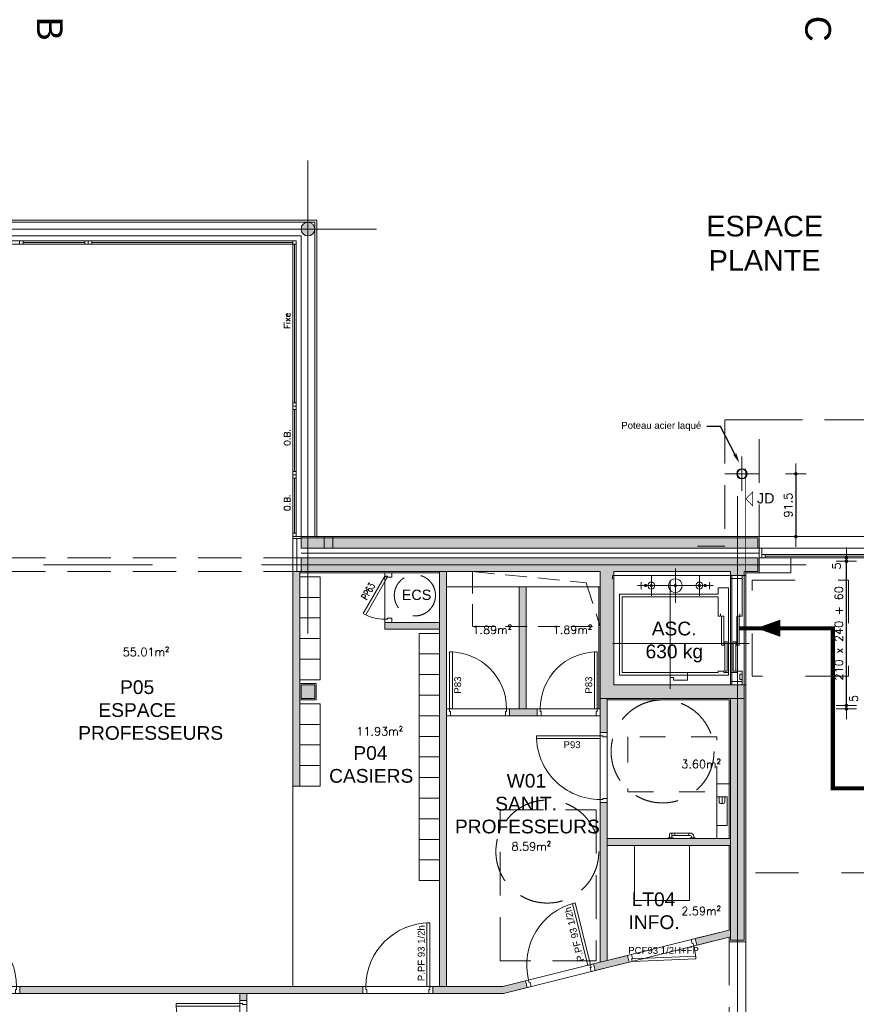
# Model space of a CAD drawing. Header units: metres. Extents: x 7788 to 81588, y -12566 to 39820.
# Tile 8 of 16: x 40259 to 52451, y 24190 to 38532. Entities that reach past the tile are written whole.
import ezdxf
from ezdxf import colors
from ezdxf.entities.mleader import LeaderData, LeaderLine
from ezdxf.enums import TextEntityAlignment as Align
from ezdxf.math import Vec2, Vec3

# ---------------------------------------------------------------- set-up
doc = ezdxf.new("R2010")
doc.units = ezdxf.units.M
doc.header["$LTSCALE"] = 50
for name, pattern in [('AXES', [50.8, 31.75, -6.35, 6.35, -6.35]), ('CACHE', [9.525, 6.35, -3.175]), ('DISCONTINU', [0.75, 0.5, -0.25]), ('DIVISE', [31.75, 12.7, -6.35, 0, -6.35, 0, -6.35]), ('INTERROMPU', [19.05, 12.7, -6.35]), ('PLURIELLE', [0.5, 0.25, -0.25]), ('POINTILLE', [6.35, 0, -6.35])]:
    doc.linetypes.add(name, pattern=pattern)
doc.layers.get('0').update_dxf_attribs({"lineweight": 0})
doc.layers.get('DefPoints').update_dxf_attribs({"lineweight": 0})
for name, color, linetype, lineweight in [('C-COUPES', 10, 'Continuous', 0), ('D-CLDIST', 3, 'Continuous', 0), ('D-CLDOUB', 2, 'Continuous', 0), ('D-ISOLAT', 104, 'Continuous', 0), ('E-ASCENC', 30, 'Continuous', 0), ('E-EQUIP', 30, 'Continuous', 0), ('E-MOBIL', 43, 'Continuous', 0), ('H-CLOISON', 20, 'Continuous', 0), ('H-PAROIS', 9, 'Continuous', 0), ('O-MENUISEXT', 1, 'Continuous', 0), ('O-MENUISINT', 6, 'Continuous', 0), ('P-PLAF. PLACO', 60, 'Continuous', 0), ('R-ACCESSIBILITE PMR', 202, 'Continuous', 0), ('R-COT50', 7, 'Continuous', 0), ('R-TEXTE1', 7, 'Continuous', 0), ('R-TEXTE2', 1, 'Continuous', 0), ('S-AXESTR', 1, 'AXES', 0), ('S-CHARPENTE', 8, 'Continuous', 0), ('S-ELTVUS', 195, 'Continuous', 0), ('S-ESCBETON', 1, 'Continuous', 0), ('S-MACON', 4, 'Continuous', 0), ('S-POUTRE', 8, 'INTERROMPU', 0), ('S-SANIT.', 143, 'Continuous', 0), ('T-DIVERS', 52, 'Continuous', 0), ('T-TEXTE SURFACE', 31, 'Continuous', 0), ('V-ENDUIT', 3, 'Continuous', 0), ('V-ZINGUE', 15, 'Continuous', 0)]:
    doc.layers.add(name, color=color, linetype=linetype, lineweight=lineweight)
doc.layers.add('SU-SURHAB', color=21, linetype='Continuous', lineweight=0, plot=False)
doc.layers.add('SU-SURHOB', color=225, linetype='Continuous', lineweight=0, plot=False)
doc.styles.add('AAP Fort', font='swiss.ttf')
doc.styles.add('AAP Light', font='simplex.shx', dxfattribs={"width": 0.67})
doc.styles.add('Cotation', font='Romans.shx')
doc.linetypes.add('ISOLATION', pattern='A,0.00254,-2.54,[134,ltypeshp.shx,S=2.54,R=0,X=-2.54,Y=0],-5.08,[134,ltypeshp.shx,S=2.54,R=180,X=2.54,Y=0],-2.54', length=10.16254)
doc.dimstyles.new('COT50', dxfattribs={"dimscale": 0, "dimtxt": 120, "dimasz": 10, "dimexe": 1.25, "dimexo": 0.625, "dimgap": 50, "dimtad": 1, "dimdec": 1, "dimlfac": 0.1, "dimrnd": 0.5, "dimdsep": 46, "dimtxsty": 'Cotation', "dimblk1": 'POINTCOT', "dimblk2": 'POINTCOT', "dimsah": 1, "dimcen": 150, "dimse1": 1, "dimse2": 1, "dimadec": 0, "dimazin": 0, "dimtfac": 1, "dimtdec": 1, "dimtix": 1, "dimtmove": 2, "dimatfit": 3, "dimldrblk": 'POINTCOT', "dimfxl": 1, "dimtolj": 1, "dimarcsym": 0})

# ---------------------------------------------------------------- blocks, each defined once
blk = doc.blocks.new('Pint_Cloison10_93')
for points in [[(-8.5, 0), (-4.5, 0), (-4.5, 93), (-8.5, 93)], [(-96, -10), (-102, -10), (-102, 0), (-97.5, 0), (-97.5, -4), (-96, -4)]]:
    blk.add_lwpolyline(points, close=True)
blk.add_lwpolyline([(0, -10), (-6, -10), (-6, -4), (-4.5, -4), (-4.5, 0), (0, 0), (0, -10)])
at = {"ltscale": 25}
blk.add_arc((-4.5, 0), 93, 90, 180, dxfattribs=at)
blk = doc.blocks.new('Pint_Cloison10_83')
for points in [[(-8.5, 0), (-4.5, 0), (-4.5, 83), (-8.5, 83)], [(-86, -10), (-92, -10), (-92, 0), (-87.5, 0), (-87.5, -4), (-86, -4)]]:
    blk.add_lwpolyline(points, close=True)
blk.add_lwpolyline([(0, -10), (-6, -10), (-6, -4), (-4.5, -4), (-4.5, 0), (0, 0), (0, -10)])
blk.add_arc((-4.5, 0), 83, 90, 180)
blk = doc.blocks.new('PORTE 90 CLOIS 12 SEMI FERMEE')
blk.add_lwpolyline([(-2, 0), (-2, -6), (-8, -6), (-8, -4.5), (-12, -4.5), (-12, 0), (-2, 0)])
for points in [[(-8.1, -5.3), (-12, -4.5), (-30.7, -95.6), (-26.8, -96.4)], [(-2, -96), (-2, -102), (-12, -102), (-12, -97.5), (-8, -97.5), (-8, -96)]]:
    blk.add_lwpolyline(points, close=True)
at = {"ltscale": 25}
blk.add_arc((-12, -4.5), 93, 258.4134, 270, dxfattribs=at)
blk = doc.blocks.new('Pint_Cloison10_63')
for points in [[(-6.5, -3.5), (-4.5, 0), (-59.1, 31.5), (-61.1, 28)], [(-66, -10), (-72, -10), (-72, 0), (-67.5, 0), (-67.5, -4), (-66, -4)]]:
    blk.add_lwpolyline(points, close=True)
blk.add_lwpolyline([(0, -10), (-6, -10), (-6, -4), (-4.5, -4), (-4.5, 0), (0, 0), (0, -10)])
blk.add_arc((-4.5, 0), 63, 150, 180)
blk = doc.blocks.new('POINTCOT')
for p, q in [((0, 15), (0, -15)), ((-15, 0), (15, 0))]:
    blk.add_line(p, q)
at = {"const_width": 2.5}
blk.add_lwpolyline([(-1.3, 0, 1), (1.3, 0, 1)], format="xyb", close=True, dxfattribs=at)
blk = doc.blocks.new('*D373')
at = {"layer": 'DefPoints', "color": 0}
for p in [(52306, 28543), (52619, 28543), (52619, 28493)]:
    blk.add_point(p, dxfattribs=at)
at = {"layer": 'R-COT50', "color": 0, "lineweight": -2}
for p, q in [((52306, 28553), (52306, 28563)), ((52306, 28493), (52306, 28543)), ((52306, 28483), (52306, 28473))]:
    blk.add_line(p, q, dxfattribs=at)
at = {"layer": 'R-COT50', "color": 0, "lineweight": -2, "xscale": 10, "yscale": 10, "zscale": 10}
for p, rotation in [((52306, 28543), 270), ((52306, 28493), 90)]:
    blk.add_blockref('POINTCOT', p, dxfattribs=dict(at, rotation=rotation))
at = {"layer": 'R-COT50', "color": 0, "insert": (52413, 28644), "char_height": 120, "attachment_point": 5, "rotation": 90, "style": 'Cotation'}
blk.add_mtext('\\A1;5', dxfattribs=at)
blk = doc.blocks.new('*D374')
at = {"layer": 'DefPoints', "color": 0}
for p in [(52306, 30643), (52619, 30643), (52619, 28543)]:
    blk.add_point(p, dxfattribs=at)
at = {"layer": 'R-COT50', "color": 0, "lineweight": -2}
blk.add_line((52306, 28553), (52306, 30633), dxfattribs=at)
at = {"layer": 'R-COT50', "color": 0, "lineweight": -2, "xscale": 10, "yscale": 10, "zscale": 10}
for p, rotation in [((52306, 30643), 90), ((52306, 28543), 270)]:
    blk.add_blockref('POINTCOT', p, dxfattribs=dict(at, rotation=rotation))
at = {"layer": 'R-COT50', "color": 0, "insert": (52196, 29593), "char_height": 120, "attachment_point": 5, "rotation": 90, "style": 'Cotation'}
blk.add_mtext('\\A1;210 x 240 + 60', dxfattribs=at)
blk = doc.blocks.new('*D375')
at = {"layer": 'DefPoints', "color": 0}
for p in [(52306, 30693), (52619, 30693), (52619, 30643)]:
    blk.add_point(p, dxfattribs=at)
at = {"layer": 'R-COT50', "color": 0, "lineweight": -2}
for p, q in [((52306, 30703), (52306, 30713)), ((52306, 30643), (52306, 30693)), ((52306, 30633), (52306, 30623))]:
    blk.add_line(p, q, dxfattribs=at)
at = {"layer": 'R-COT50', "color": 0, "lineweight": -2, "xscale": 10, "yscale": 10, "zscale": 10}
for p, rotation in [((52306, 30693), 270), ((52306, 30643), 90)]:
    blk.add_blockref('POINTCOT', p, dxfattribs=dict(at, rotation=rotation))
at = {"layer": 'R-COT50', "color": 0, "insert": (52163, 30574), "char_height": 120, "attachment_point": 5, "rotation": 90, "style": 'Cotation'}
blk.add_mtext('\\A1;5', dxfattribs=at)
blk = doc.blocks.new('*D377')
at = {"layer": 'DefPoints', "color": 0}
for p in [(50606, 31917), (50606, 31003), (51569, 31003)]:
    blk.add_point(p, dxfattribs=at)
at = {"layer": 'R-COT50', "color": 0, "lineweight": -2}
blk.add_line((51569, 31907), (51569, 31013), dxfattribs=at)
at = {"layer": 'R-COT50', "color": 0, "lineweight": -2, "xscale": 10, "yscale": 10, "zscale": 10}
for p, rotation in [((51569, 31917), 90), ((51569, 31003), 270)]:
    blk.add_blockref('POINTCOT', p, dxfattribs=dict(at, rotation=rotation))
at = {"layer": 'R-COT50', "color": 0, "insert": (51459, 31460), "char_height": 120, "attachment_point": 5, "rotation": 90, "style": 'Cotation'}
blk.add_mtext('\\A1;91.5', dxfattribs=at)

msp = doc.modelspace()

# ---------------------------------------------------------------- hatches: boundary and pattern name
at = {"layer": 'H-CLOISON'}
for points in [[(44339.13, 30492.84), (44239.13, 30492.84), (44239.13, 27367.84), (44339.13, 27367.84)], [(46479.13, 30492.84), (46379.13, 30492.84), (46379.13, 24447.1), (46479.13, 24447.1)], [(47310.25, 24347.1), (47656.59, 24433.46), (47632.4, 24530.49), (47297.97, 24447.1), (46279.13, 24447.1), (46279.13, 24347.1)]]:
    msp.add_hatch(color=256, dxfattribs=at).paths.add_polyline_path(points)
h = msp.add_hatch(color=256, dxfattribs=at)
h.paths.add_polyline_path([(48819.13, 28642.84), (48719.13, 28642.84), (48719.13, 28147.84), (48819.13, 28147.84)])
h.paths.add_polyline_path([(47799.13, 28492.84), (47399.13, 28492.84), (47399.13, 28392.84), (47799.13, 28392.84)])
h.paths.add_polyline_path([(47639.13, 30272.84), (47539.13, 30272.84), (47539.13, 28492.84), (47639.13, 28492.84)])
h = msp.add_hatch(color=256, dxfattribs=at)
h.dxf.hatch_style = 1
h.paths.add_polyline_path([(46379.13, 29652.84), (46379.13, 29752.84), (45579.13, 29752.84), (45579.13, 29652.84)])
h = msp.add_hatch(color=256, dxfattribs=at)
h.paths.add_polyline_path([(48819.13, 27127.84), (48719.13, 27127.84), (48719.13, 24801.44), (48819.13, 24826.37)])
h.paths.add_polyline_path([(50619.13, 26502.84), (50619.13, 26602.84), (48819.13, 26602.84), (48819.13, 26502.84)])
h = msp.add_hatch(color=256, dxfattribs=at)
h.paths.add_polyline_path([(48622.1, 24777.25), (48646.29, 24680.22), (49138.8, 24803.01), (49114.6, 24900.04)])
h.paths.add_polyline_path([(50104.31, 25146.81), (50128.5, 25049.78), (50619.13, 25172.1), (50619.13, 25275.17)])
h = msp.add_hatch(color=256, dxfattribs=at)
h.paths.add_polyline_path([(40955.97, 24347.1), (40955.97, 24447.1), (40259.13, 24447.1), (40259.13, 24347.1)])
h.paths.add_polyline_path([(40955.97, 24447.1), (40955.97, 24347.1), (45259.13, 24347.1), (45259.13, 24447.1)])
h.paths.add_polyline_path([(43568.21, 24347.1), (43468.21, 24347.1), (43468.21, 24247.1), (43568.21, 24247.1)], flags=17)
at = {"layer": 'H-PAROIS'}
msp.add_hatch(color=158, dxfattribs=at).paths.add_polyline_path([(44558.58, 35472.38, -1), (44359.68, 35493.29, -1)])
h = msp.add_hatch(color=158, dxfattribs=at)
h.dxf.hatch_style = 1
h.paths.add_polyline_path([(51014.13, 30832.84), (51014.13, 30982.84), (44359.13, 30982.84), (44359.13, 30832.84)])
h = msp.add_hatch(color=158, dxfattribs=at)
h.dxf.hatch_style = 1
h.paths.add_polyline_path([(44359.13, 30692.84), (44359.13, 30492.84), (48719.13, 30492.84), (48719.13, 30692.84)])
h = msp.add_hatch(color=158, dxfattribs=at)
edge = h.paths.add_edge_path()
edge.add_line((50819.13, 28642.84), (50819.13, 28842.84))
edge.add_line((50819.13, 28842.84), (48919.13, 28842.84))
edge.add_line((48919.13, 28842.84), (48919.13, 30492.84))
edge.add_line((48919.13, 30492.84), (50619.13, 30492.84))
edge.add_line((50619.13, 30492.84), (50619.13, 30434.85))
edge.add_line((50619.13, 30434.85), (50819.13, 30434.85))
edge.add_line((50819.13, 30434.85), (50819.13, 30492.84))
edge.add_line((50819.13, 30492.84), (50839.13, 30492.84))
edge.add_line((50839.13, 30492.84), (50839.13, 30692.84))
edge.add_line((50839.13, 30692.84), (48969.13, 30692.84))
edge.add_arc((48719.13, 30692.84), 250, -6.001522, 0, ccw=False)
edge.add_arc((48719.13, 30692.84), 250, -90, -6.001522, ccw=False)
edge.add_line((48719.13, 30442.84), (48719.13, 28642.84))
edge.add_line((48719.13, 28642.84), (50819.13, 28642.84))
h.paths.add_polyline_path([(51014.13, 30692.84), (50839.13, 30692.84), (50839.13, 30492.84), (51014.13, 30492.84)])
edge = h.paths.add_edge_path()
edge.add_arc((48719.13, 30692.84), 250, 353.998478, 360)
edge.add_line((48969.13, 30692.84), (48719.13, 30692.84))
edge.add_line((48719.13, 30692.84), (48719.13, 30442.84))
edge.add_arc((48719.13, 30692.84), 250, 270, 353.998478)
h = msp.add_hatch(color=158, dxfattribs=at)
h.dxf.hatch_style = 1
h.paths.add_polyline_path([(44359.13, 28642.84), (44559.13, 28642.84), (44559.13, 28842.84), (44359.13, 28842.84)])
h = msp.add_hatch(color=158, dxfattribs=at)
h.dxf.hatch_style = 1
h.paths.add_polyline_path([(50619.13, 25122.1), (50819.13, 25122.1), (50819.13, 28642.84), (50619.13, 28642.84)])

# ---------------------------------------------------------------- linework, layer by layer
at = {"layer": 'D-CLDIST'}
for p, q in [((44239.13, 30492.84), (44239.13, 27367.84)), ((44359.13, 30492.84), (44239.13, 30492.84)), ((44339.13, 30492.84), (44339.13, 27367.84)), ((46379.13, 30492.84), (46379.13, 24447.1)), ((46479.13, 30492.84), (46479.13, 24447.1)), ((47539.13, 28492.84), (47539.13, 30272.84)), ((47639.13, 28492.84), (47639.13, 30272.84)), ((45579.13, 29652.84), (45579.13, 29752.84)), ((46379.13, 29752.84), (45580.95, 29752.84)), ((46379.13, 29652.84), (45579.13, 29652.84)), ((44579.13, 28862.84), (44339.13, 28862.84)), ((44579.13, 28862.84), (44579.13, 28622.84)), ((44579.13, 28622.84), (44339.13, 28622.84)), ((48719.13, 28642.84), (48719.13, 28147.84)), ((48819.13, 28642.84), (48819.13, 28147.84)), ((47399.13, 28492.84), (47799.13, 28492.84)), ((47399.13, 28392.84), (47799.13, 28392.84)), ((44339.13, 27367.84), (44239.13, 27367.84)), ((48719.13, 27127.84), (48719.13, 24801.44)), ((48819.13, 27127.84), (48819.13, 24826.37)), ((50619.13, 26602.84), (48819.13, 26602.84)), ((50619.13, 26502.84), (48819.13, 26502.84)), ((50104.31, 25146.81), (50599.13, 25270.18)), ((50128.5, 25049.78), (50619.13, 25172.1)), ((48622.1, 24777.25), (49114.6, 24900.04)), ((48646.29, 24680.22), (49138.8, 24803.01)), ((47297.97, 24447.1), (47632.4, 24530.49)), ((45259.13, 24447.1), (40259.13, 24447.1)), ((47297.97, 24447.1), (46279.13, 24447.1)), ((47310.25, 24347.1), (47656.59, 24433.46)), ((45259.13, 24347.1), (40259.13, 24347.1)), ((43468.21, 24347.1), (43468.21, 24247.1)), ((43568.21, 24347.1), (43568.21, 24247.1)), ((47310.25, 24347.1), (46279.13, 24347.1))]:
    msp.add_line(p, q, dxfattribs=at)
at = {"layer": 'D-CLDOUB'}
for p, q in [((44239.13, 30952.84), (44239.13, 30492.84)), ((51034.13, 30692.84), (51034.13, 30472.84)), ((45579.13, 30472.84), (44339.13, 30472.84)), ((46379.13, 30472.84), (45679.13, 30472.84)), ((50819.13, 30434.85), (50839.13, 30434.85)), ((50839.13, 30434.85), (50839.13, 30472.84)), ((50839.13, 30472.84), (50839.13, 30472.84)), ((50839.13, 30472.84), (51034.13, 30472.84)), ((46479.13, 30272.84), (46479.13, 30272.84)), ((46479.13, 30272.84), (48719.13, 30272.84)), ((48699.13, 30272.84), (48699.13, 28492.84)), ((50819.13, 28842.84), (50839.13, 28842.84)), ((50839.13, 28842.84), (50839.13, 25102.1)), ((48819.13, 28622.84), (50599.13, 28622.84)), ((50599.13, 28622.84), (50599.13, 27402.84)), ((50419.13, 27402.84), (50419.13, 26602.84)), ((50419.13, 27402.84), (50619.13, 27402.84)), ((50599.13, 26502.84), (50599.13, 25271.2)), ((50599.13, 25167.12), (50599.13, 25102.1)), ((50839.13, 25102.1), (50599.13, 25102.1))]:
    msp.add_line(p, q, dxfattribs=at)
at = {"layer": 'D-ISOLAT', "color": 32, "linetype": 'ISOLATION'}
for p, q in [((44299.13, 30972.84), (44299.13, 30492.84)), ((51034.13, 30762.84), (44359.13, 30762.84))]:
    msp.add_line(p, q, dxfattribs=at)
at = {"layer": 'E-ASCENC'}
for p, q in [((50639.08, 30434.85), (48898.83, 30434.85)), ((48898.83, 30434.85), (48898.83, 30384.85)), ((49463.88, 30438.95), (49463.88, 30138.9)), ((49813.93, 30538.95), (49813.93, 30038.9)), ((50163.98, 30438.95), (50163.98, 30138.9)), ((50639.08, 30434.85), (50639.08, 28842.84)), ((50789.13, 30434.85), (50789.13, 29843.75)), ((50363.9, 30288.93), (49263.8, 30288.93)), ((49363.85, 30288.98), (49313.8, 30288.98)), ((49313.83, 30339), (49313.83, 30238.9)), ((49363.85, 30288.9), (49364.59, 30293.54)), ((49364.59, 30284.27), (49363.85, 30288.9)), ((49364.59, 30293.54), (49366.72, 30297.72)), ((49366.72, 30280.09), (49364.59, 30284.27)), ((49366.72, 30297.72), (49370.04, 30301.04)), ((49370.04, 30276.77), (49366.72, 30280.09)), ((49370.04, 30301.04), (49374.22, 30303.17)), ((49374.22, 30274.64), (49370.04, 30276.77)), ((49374.22, 30303.17), (49378.85, 30303.9)), ((49378.85, 30273.9), (49374.22, 30274.64)), ((49378.85, 30303.9), (49383.49, 30303.17)), ((49383.49, 30274.64), (49378.85, 30273.9)), ((49383.49, 30303.17), (49387.67, 30301.04)), ((49387.67, 30276.77), (49383.49, 30274.64)), ((49387.67, 30301.04), (49390.99, 30297.72)), ((49390.99, 30280.09), (49387.67, 30276.77)), ((49390.99, 30297.72), (49393.12, 30293.54)), ((49393.12, 30284.27), (49390.99, 30280.09)), ((49393.12, 30293.54), (49393.85, 30288.9)), ((49393.85, 30288.9), (49393.12, 30284.27)), ((49413.85, 30288.9), (49416.3, 30304.35)), ((49416.3, 30273.45), (49413.85, 30288.9)), ((49416.3, 30304.35), (49423.4, 30318.29)), ((49423.4, 30259.51), (49416.3, 30273.45)), ((49423.4, 30318.29), (49434.46, 30329.35)), ((49434.46, 30329.35), (49448.4, 30336.46)), ((49448.4, 30336.46), (49463.85, 30338.9)), ((49448.85, 30288.9), (49449.59, 30293.54)), ((49449.59, 30284.27), (49448.85, 30288.9)), ((49449.59, 30293.54), (49451.72, 30297.72)), ((49451.72, 30280.09), (49449.59, 30284.27)), ((49451.72, 30297.72), (49455.04, 30301.04)), ((49455.04, 30276.77), (49451.72, 30280.09)), ((49455.04, 30301.04), (49459.22, 30303.17)), ((49459.22, 30274.64), (49455.04, 30276.77)), ((49459.22, 30303.17), (49463.85, 30303.9)), ((49463.85, 30273.9), (49459.22, 30274.64)), ((49463.85, 30338.9), (49479.3, 30336.46)), ((49463.85, 30303.9), (49468.49, 30303.17)), ((49468.49, 30274.64), (49463.85, 30273.9)), ((49468.49, 30303.17), (49472.67, 30301.04)), ((49472.67, 30276.77), (49468.49, 30274.64)), ((49472.67, 30301.04), (49475.99, 30297.72)), ((49475.99, 30280.09), (49472.67, 30276.77)), ((49475.99, 30297.72), (49478.12, 30293.54)), ((49478.12, 30284.27), (49475.99, 30280.09)), ((49478.12, 30293.54), (49478.85, 30288.9)), ((49478.85, 30288.9), (49478.12, 30284.27)), ((49479.3, 30336.46), (49493.24, 30329.35)), ((49493.24, 30329.35), (49504.3, 30318.29)), ((49504.3, 30318.29), (49511.41, 30304.35)), ((49511.41, 30273.45), (49504.3, 30259.51)), ((49511.41, 30304.35), (49513.85, 30288.9)), ((49513.85, 30288.9), (49511.41, 30273.45)), ((49713.9, 30288.9), (49718.8, 30319.8)), ((49718.8, 30258), (49713.9, 30288.9)), ((49718.8, 30319.8), (49733, 30347.68)), ((49733, 30347.68), (49755.12, 30369.8)), ((49738.88, 30363.85), (49738.88, 28783.65)), ((49755.12, 30369.8), (49783, 30384.01)), ((49783, 30384.01), (49813.9, 30388.9)), ((49798.9, 30288.9), (49799.64, 30293.54)), ((49799.64, 30284.27), (49798.9, 30288.9)), ((49799.64, 30293.54), (49801.77, 30297.72)), ((49801.77, 30280.09), (49799.64, 30284.27)), ((49801.77, 30297.72), (49805.09, 30301.04)), ((49805.09, 30276.77), (49801.77, 30280.09)), ((49805.09, 30301.04), (49809.27, 30303.17)), ((49809.27, 30274.64), (49805.09, 30276.77)), ((49809.27, 30303.17), (49813.9, 30303.9)), ((49813.9, 30273.9), (49809.27, 30274.64)), ((49813.9, 30388.9), (49844.8, 30384.01)), ((49813.9, 30303.9), (49818.54, 30303.17)), ((49818.54, 30274.64), (49813.9, 30273.9)), ((49818.54, 30303.17), (49822.72, 30301.04)), ((49822.72, 30276.77), (49818.54, 30274.64)), ((49822.72, 30301.04), (49826.04, 30297.72)), ((49826.04, 30280.09), (49822.72, 30276.77)), ((49826.04, 30297.72), (49828.17, 30293.54)), ((49828.17, 30284.27), (49826.04, 30280.09)), ((49828.17, 30293.54), (49828.9, 30288.9)), ((49828.9, 30288.9), (49828.17, 30284.27)), ((49844.8, 30384.01), (49872.68, 30369.8)), ((49872.68, 30369.8), (49894.8, 30347.68)), ((49894.8, 30347.68), (49909.01, 30319.8)), ((49909.01, 30319.8), (49913.9, 30288.9)), ((49913.9, 30288.9), (49909.01, 30258)), ((50113.95, 30288.9), (50116.4, 30304.35)), ((50116.4, 30273.45), (50113.95, 30288.9)), ((50116.4, 30304.35), (50123.5, 30318.29)), ((50123.5, 30259.51), (50116.4, 30273.45)), ((50123.5, 30318.29), (50134.56, 30329.35)), ((50134.56, 30329.35), (50148.5, 30336.46)), ((50148.5, 30336.46), (50163.95, 30338.9)), ((50148.95, 30288.9), (50149.69, 30293.54)), ((50149.69, 30284.27), (50148.95, 30288.9)), ((50149.69, 30293.54), (50151.82, 30297.72)), ((50151.82, 30280.09), (50149.69, 30284.27)), ((50151.82, 30297.72), (50155.14, 30301.04)), ((50155.14, 30276.77), (50151.82, 30280.09)), ((50155.14, 30301.04), (50159.32, 30303.17)), ((50159.32, 30274.64), (50155.14, 30276.77)), ((50159.32, 30303.17), (50163.95, 30303.9)), ((50163.95, 30273.9), (50159.32, 30274.64)), ((50163.95, 30338.9), (50179.4, 30336.46)), ((50163.95, 30303.9), (50168.59, 30303.17)), ((50168.59, 30274.64), (50163.95, 30273.9)), ((50168.59, 30303.17), (50172.77, 30301.04)), ((50172.77, 30276.77), (50168.59, 30274.64)), ((50172.77, 30301.04), (50176.09, 30297.72)), ((50176.09, 30280.09), (50172.77, 30276.77)), ((50176.09, 30297.72), (50178.22, 30293.54)), ((50178.22, 30284.27), (50176.09, 30280.09)), ((50178.22, 30293.54), (50178.95, 30288.9)), ((50178.95, 30288.9), (50178.22, 30284.27)), ((50179.4, 30336.46), (50193.34, 30329.35)), ((50193.34, 30329.35), (50204.4, 30318.29)), ((50204.4, 30318.29), (50211.51, 30304.35)), ((50211.51, 30273.45), (50204.4, 30259.51)), ((50211.51, 30304.35), (50213.95, 30288.9)), ((50213.95, 30288.9), (50211.51, 30273.45)), ((50233.85, 30288.9), (50234.59, 30293.54)), ((50234.59, 30284.27), (50233.85, 30288.9)), ((50234.59, 30293.54), (50236.72, 30297.72)), ((50236.72, 30280.09), (50234.59, 30284.27)), ((50236.72, 30297.72), (50240.04, 30301.04)), ((50240.04, 30276.77), (50236.72, 30280.09)), ((50240.04, 30301.04), (50244.22, 30303.17)), ((50244.22, 30274.64), (50240.04, 30276.77)), ((50244.22, 30303.17), (50248.85, 30303.9)), ((50248.85, 30273.9), (50244.22, 30274.64)), ((50248.85, 30303.9), (50253.49, 30303.17)), ((50253.49, 30274.64), (50248.85, 30273.9)), ((50253.49, 30303.17), (50257.67, 30301.04)), ((50257.67, 30276.77), (50253.49, 30274.64)), ((50257.67, 30301.04), (50260.99, 30297.72)), ((50260.99, 30280.09), (50257.67, 30276.77)), ((50260.99, 30297.72), (50263.12, 30293.54)), ((50263.12, 30284.27), (50260.99, 30280.09)), ((50263.12, 30293.54), (50263.85, 30288.9)), ((50263.85, 30288.9), (50263.12, 30284.27)), ((50313.9, 30288.88), (50263.85, 30288.88)), ((50313.88, 30338.95), (50313.88, 30238.85)), ((50789.16, 30393.62), (50619, 30393.62)), ((50619.03, 30393.65), (50619.03, 28893.65)), ((50438.95, 30163.83), (48998.8, 30163.83)), ((48998.83, 30163.85), (48998.83, 28983.65)), ((49038.88, 30123.75), (49038.88, 29023.75)), ((50438.95, 30123.78), (49038.9, 30123.78)), ((49434.46, 30248.45), (49423.4, 30259.51)), ((49448.4, 30241.35), (49434.46, 30248.45)), ((49463.85, 30238.9), (49448.4, 30241.35)), ((49479.3, 30241.35), (49463.85, 30238.9)), ((49493.24, 30248.45), (49479.3, 30241.35)), ((49504.3, 30259.51), (49493.24, 30248.45)), ((49733, 30230.12), (49718.8, 30258)), ((49755.12, 30208), (49733, 30230.12)), ((49783, 30193.8), (49755.12, 30208)), ((49813.9, 30188.9), (49783, 30193.8)), ((49844.8, 30193.8), (49813.9, 30188.9)), ((49872.68, 30208), (49844.8, 30193.8)), ((49894.8, 30230.12), (49872.68, 30208)), ((49909.01, 30258), (49894.8, 30230.12)), ((50134.56, 30248.45), (50123.5, 30259.51)), ((50148.5, 30241.35), (50134.56, 30248.45)), ((50163.95, 30238.9), (50148.5, 30241.35)), ((50179.4, 30241.35), (50163.95, 30238.9)), ((50193.34, 30248.45), (50179.4, 30241.35)), ((50204.4, 30259.51), (50193.34, 30248.45)), ((50589, 30253.88), (50438.9, 30253.88)), ((50438.93, 30253.9), (50438.93, 30163.85)), ((50438.93, 30123.75), (50438.93, 29843.75)), ((50588.98, 30253.9), (50588.98, 28983.65)), ((50474, 29843.78), (50438.9, 29843.78)), ((50473.98, 29878.8), (50473.98, 29843.75)), ((50519.11, 29843.78), (50484, 29843.78)), ((50484.03, 29843.8), (50484.03, 29418.75)), ((50519.08, 29843.8), (50519.08, 29418.75)), ((50708.9, 29843.78), (50744, 29843.78)), ((50708.93, 29843.8), (50708.93, 29418.75)), ((50743.98, 29843.8), (50743.98, 29418.75)), ((50754, 29843.78), (50789.16, 29843.78)), ((50754.03, 29878.8), (50754.03, 29843.75)), ((50889.16, 29443.78), (48898.8, 29443.78)), ((50519.11, 29418.78), (50484, 29418.78)), ((50569.21, 29468.72), (50534.11, 29468.72)), ((50534.13, 29468.75), (50534.13, 29043.75)), ((50569.18, 29468.75), (50569.18, 29043.75)), ((50658.8, 29468.72), (50693.9, 29468.72)), ((50658.83, 29468.75), (50658.83, 29043.7)), ((50693.88, 29468.75), (50693.88, 29043.7)), ((50708.9, 29418.78), (50744, 29418.78)), ((50589, 28983.67), (48998.8, 28983.67)), ((50438.9, 29023.72), (49038.9, 29023.72)), ((49738.83, 29023.75), (49738.83, 28948.6)), ((49988.88, 29023.75), (49988.88, 28913.6)), ((50519, 29043.72), (50438.9, 29043.72)), ((50438.93, 29043.75), (50438.93, 29023.75)), ((50589, 29023.67), (50518.95, 29023.67)), ((50518.98, 29043.75), (50518.98, 29023.65)), ((50569.21, 29043.72), (50534.11, 29043.72)), ((50619, 29023.67), (50709.06, 29023.67)), ((50658.8, 29043.72), (50693.9, 29043.72)), ((50709, 29043.72), (50789.16, 29043.72)), ((50709.03, 29043.75), (50709.03, 29023.65)), ((50789.16, 28998.78), (50754.06, 28998.78)), ((50754.08, 28998.8), (50754.08, 28918.7)), ((50789.13, 29043.75), (50789.13, 28842.84)), ((49788.95, 28948.62), (49738.8, 28948.62)), ((49988.9, 28913.62), (49788.9, 28913.62)), ((49788.93, 28948.65), (49788.93, 28913.6)), ((50789.16, 28893.67), (50619, 28893.67)), ((50789.16, 28918.72), (50754.06, 28918.72))]:
    msp.add_line(p, q, dxfattribs=at)
at = {"layer": 'E-EQUIP', "linetype": 'PLURIELLE', "ltscale": 50}
msp.add_lwpolyline([(50935.01, 30367.84), (52335.01, 30367.84), (52335.01, 28967.84), (50935.01, 28967.84), (50935.01, 30367.84)], dxfattribs=at)
at = {"layer": 'E-MOBIL'}
for p, q in [((44339.13, 30417.84), (44639.13, 30417.84)), ((44639.13, 30417.84), (44639.13, 28917.84)), ((44339.13, 30117.84), (44639.13, 30117.84)), ((44339.13, 29817.84), (44639.13, 29817.84)), ((46079.13, 25992.84), (46079.13, 29592.84)), ((46379.13, 29592.84), (46079.13, 29592.84)), ((44339.13, 29517.84), (44639.13, 29517.84)), ((46379.13, 29292.84), (46079.13, 29292.84)), ((44339.13, 29217.84), (44639.13, 29217.84)), ((46379.13, 28992.84), (46079.13, 28992.84)), ((44339.13, 28917.84), (44639.13, 28917.84)), ((46379.13, 28692.84), (46079.13, 28692.84)), ((44339.13, 28567.84), (44639.13, 28567.84)), ((44639.13, 28567.84), (44639.13, 27367.84)), ((44339.13, 28267.84), (44639.13, 28267.84)), ((46379.13, 28392.84), (46079.13, 28392.84)), ((44339.13, 27967.84), (44639.13, 27967.84)), ((46379.13, 28092.84), (46079.13, 28092.84)), ((46379.13, 27792.84), (46079.13, 27792.84)), ((44339.13, 27667.84), (44639.13, 27667.84)), ((46379.13, 27492.84), (46079.13, 27492.84)), ((44339.13, 27367.84), (44639.13, 27367.84)), ((46379.13, 27192.84), (46079.13, 27192.84)), ((46379.13, 26892.84), (46079.13, 26892.84)), ((46379.13, 26592.84), (46079.13, 26592.84)), ((46379.13, 26292.84), (46079.13, 26292.84)), ((46379.13, 25992.84), (46079.13, 25992.84))]:
    msp.add_line(p, q, dxfattribs=at)
msp.add_lwpolyline([(49219.13, 26502.84), (50019.13, 26502.84), (50019.13, 25702.84), (49219.13, 25702.84)], close=True, dxfattribs=at)
at = {"layer": 'O-MENUISEXT', "ltscale": 250}
for p, q in [((39258.21, 35382.84), (44359.13, 35382.84)), ((39258.21, 35312.84), (44289.13, 35312.84)), ((40308.21, 35287.84), (41208.21, 35287.84)), ((41308.21, 35287.84), (44239.13, 35287.84)), ((44289.13, 31002.84), (44289.13, 35312.84)), ((44359.13, 31002.84), (44359.13, 35382.84)), ((39258.21, 35262.84), (44239.13, 35262.84)), ((44239.13, 31002.84), (44239.13, 35262.84)), ((44264.13, 32952.84), (44264.13, 35262.84)), ((44264.13, 31952.84, 100), (44264.13, 32852.84)), ((44264.13, 31052.84), (44264.13, 31852.84, 100)), ((52619.13, 30742.84), (51074.13, 30742.84)), ((52619.13, 30692.84), (51074.13, 30692.84)), ((52569.13, 30717.84), (51124.13, 30717.84))]:
    msp.add_line(p, q, dxfattribs=at)
for points in [[(40258.21, 35262.84), (40308.21, 35262.84), (40308.21, 35312.84), (40258.21, 35312.84)], [(41258.21, 35262.84), (41208.21, 35262.84), (41208.21, 35312.84), (41258.21, 35312.84)], [(41258.21, 35262.84), (41308.21, 35262.84), (41308.21, 35312.84), (41258.21, 35312.84)], [(44289.13, 35262.84), (44239.13, 35262.84), (44239.13, 35312.84), (44289.13, 35312.84)], [(44289.13, 32902.84), (44289.13, 32952.84), (44239.13, 32952.84), (44239.13, 32902.84)], [(44289.13, 32902.84), (44289.13, 32852.84), (44239.13, 32852.84), (44239.13, 32902.84)], [(44289.13, 31902.84), (44289.13, 31952.84), (44239.13, 31952.84), (44239.13, 31902.84)], [(44289.13, 31902.84), (44289.13, 31852.84), (44239.13, 31852.84), (44239.13, 31902.84)], [(44289.13, 31002.84), (44239.13, 31002.84), (44239.13, 31052.84), (44289.13, 31052.84)], [(44359.13, 30972.84), (44239.13, 30972.84), (44239.13, 31002.84), (44359.13, 31002.84)], [(51124.13, 30692.84), (51074.13, 30692.84), (51074.13, 30742.84), (51124.13, 30742.84)]]:
    msp.add_lwpolyline(points, close=True, dxfattribs=at)
at = {"layer": 'O-MENUISEXT'}
msp.add_lwpolyline([(51074.13, 30692.84), (51034.13, 30692.84), (51034.13, 30832.84), (51074.13, 30832.84)], close=True, dxfattribs=at)
at = {"layer": 'P-PLAF. PLACO', "color": 253}
msp.add_lwpolyline([(48819.13, 26502.84), (48819.13, 24826.37), (50599.13, 25270.18), (50599.13, 26502.84)], close=True, dxfattribs=at)
at = {"layer": 'R-ACCESSIBILITE PMR', "linetype": 'POINTILLE', "ltscale": 0.5, "const_width": 60}
msp.add_lwpolyline([(54949.13, 32382.84), (54949.13, 30742.84), (53916.38, 27334.76), (52109.36, 27334.76), (52109.36, 29667.84), (50743.98, 29667.84)], dxfattribs=at)
at = {"layer": 'R-ACCESSIBILITE PMR', "linetype": 'INTERROMPU'}
msp.add_lwpolyline([(47259.02, 27022.19), (48659.02, 27022.19), (48659.02, 24822.19), (47259.02, 24822.19), (47259.02, 27022.19)], dxfattribs=at)
for centre in [(49627.64, 27873.18), (47948.48, 26414.69)]:
    msp.add_circle(centre, 750, dxfattribs=at)
at = {"layer": 'R-TEXTE2'}
msp.add_lwpolyline([(50993.65, 29667.84, 0, 250, 0), (51343.65, 29667.84, 0, 0, 0)], format="xyseb", dxfattribs=at)
at = {"layer": 'S-AXESTR', "ltscale": 5}
for p, q in [((44459.13, 36482.84), (44459.13, 29592.84)), ((45459.13, 35482.84), (34728.82, 35482.84)), ((50719.13, 31592.84), (50719.13, -7805.73)), ((51719.13, 30592.84), (20136.23, 30592.84))]:
    msp.add_line(p, q, dxfattribs=at)
at = {"layer": 'S-CHARPENTE', "linetype": 'AXES', "ltscale": 0.5}
for p, q in [((50784.13, 31667.02), (50784.13, 32167.02)), ((50534.13, 31917.02), (51034.13, 31917.02))]:
    msp.add_line(p, q, dxfattribs=at)
at = {"layer": 'S-CHARPENTE'}
for radius in [75, 67]:
    msp.add_circle((50784.13, 31917.02), radius, dxfattribs=at)
at = {"layer": 'S-ELTVUS'}
for p, q in [((39258.21, 35612.84), (44589.13, 35612.84)), ((44589.13, 35612.84), (44589.13, 30982.84)), ((51074.13, 30832.84), (55969.13, 30832.84)), ((50819.13, 30434.85), (50819.13, 28842.84))]:
    msp.add_line(p, q, dxfattribs=at)
at = {"layer": 'S-ELTVUS', "linetype": 'PLURIELLE', "ltscale": 100}
msp.add_line((44239.13, 24447.1), (44239.13, 27367.84), dxfattribs=at)
at = {"layer": 'S-ESCBETON', "linetype": 'PLURIELLE', "ltscale": 50}
msp.add_line((54109.13, 26102.84), (50819.13, 26102.84), dxfattribs=at)
at = {"layer": 'S-MACON'}
for p, q in [((51014.13, 30982.84), (44359.13, 30982.84)), ((44359.13, 30982.84), (44359.13, 30832.84)), ((51014.13, 30832.84), (51014.13, 30982.84)), ((51014.13, 30832.84), (44359.13, 30832.84)), ((44359.13, 30692.84), (44359.13, 30492.84)), ((48719.13, 30692.84), (44359.13, 30692.84)), ((48719.13, 30692.84), (51014.13, 30692.84)), ((48719.13, 30492.84), (44359.13, 30492.84)), ((48719.13, 28642.84), (48719.13, 30492.84)), ((48919.13, 28842.84), (48919.13, 30492.84)), ((48919.13, 30492.84), (50619.13, 30492.84)), ((50619.13, 30434.85), (50619.13, 30492.84)), ((50619.13, 30434.85), (50819.13, 30434.85)), ((50819.13, 30434.85), (50819.13, 30492.84)), ((50819.13, 30492.84), (51014.13, 30492.84)), ((50819.13, 28842.84), (48919.13, 28842.84)), ((50819.13, 28642.84), (50819.13, 28842.84)), ((48719.13, 28642.84), (50819.13, 28642.84)), ((50619.13, 28642.84), (50619.13, 25122.1)), ((50619.13, 28642.84), (50819.13, 28642.84)), ((50819.13, 28642.84), (50819.13, 25122.1)), ((50819.13, 25122.1), (50619.13, 25122.1))]:
    msp.add_line(p, q, dxfattribs=at)
at = {"layer": 'S-MACON', "linetype": 'Continuous'}
msp.add_line((51014.13, 30492.84), (51014.13, 30692.84), dxfattribs=at)
at = {"layer": 'S-MACON'}
msp.add_lwpolyline([(44559.13, 28642.84), (44359.13, 28642.84), (44359.13, 28842.84), (44559.13, 28842.84)], close=True, dxfattribs=at)
msp.add_circle((44459.13, 35482.84), 100, dxfattribs=at)
at = {"layer": 'S-POUTRE'}
for p, q in [((51034.13, 32702.84), (50534.13, 32702.84)), ((50534.13, 32702.84), (50534.13, 30862.84)), ((51034.13, 30832.84), (51034.13, 32702.84)), ((50534.13, 30862.84), (50134.39, 30862.84)), ((39048.21, 30692.84), (44359.13, 30692.84)), ((39048.21, 30492.84), (44359.13, 30492.84)), ((50599.13, 25102.1), (50599.13, 22917.1)), ((50839.13, 25102.1), (50839.13, 22917.1))]:
    msp.add_line(p, q, dxfattribs=at)
msp.add_lwpolyline([(51034.13, 32702.84), (74571.58, 32702.84), (73935.79, 28972.84)], dxfattribs=at)
at = {"layer": 'S-POUTRE', "color": 10, "linetype": 'DIVISE', "const_width": 10}
msp.add_lwpolyline([(50839.13, 31999), (50839.13, 18268.2)], dxfattribs=at)
at = {"layer": 'S-POUTRE', "color": 10, "const_width": 10}
msp.add_lwpolyline([(50939.13, 31652.44), (50839.13, 31552.44), (50939.13, 31452.44)], close=True, dxfattribs=at)
at = {"layer": 'S-SANIT.'}
for p, q in [((50494.13, 27112.84), (50494.13, 27212.84)), ((50008.14, 26684.71), (49746.14, 26684.71)), ((49804.14, 26650.71), (49804.14, 26684.71)), ((50008.14, 26650.71), (50008.14, 26684.71)), ((50031.14, 26684.71), (50008.14, 26684.71)), ((49711.14, 26612.84), (49711.14, 26602.84)), ((49711.14, 26602.84), (49781.14, 26602.84)), ((49779.14, 26614.84), (49713.14, 26614.84)), ((49729.14, 26616.71), (49729.14, 26667.65)), ((49763.14, 26667.65), (49763.14, 26619.17)), ((50008.14, 26650.71), (49763.14, 26650.71)), ((49763.14, 26616.71), (49763.14, 26650.71)), ((49781.14, 26602.84), (49781.14, 26612.84)), ((50031.14, 26650.71), (50008.14, 26650.71)), ((50031.14, 26612.84), (50031.14, 26602.84)), ((50031.14, 26602.84), (50101.14, 26602.84)), ((50099.14, 26614.84), (50033.14, 26614.84)), ((50049.14, 26614.84), (50049.14, 26630.84)), ((50083.14, 26614.84), (50083.14, 26630.84)), ((50101.31, 26602.84), (50101.31, 26612.84))]:
    msp.add_line(p, q, dxfattribs=at)
at = {"layer": 'S-SANIT.', "linetype": 'PLURIELLE', "ltscale": 30}
msp.add_lwpolyline([(50419.13, 27285.34), (50419.13, 28085.34), (49119.13, 28085.34), (49119.13, 27285.34)], close=True, dxfattribs=at)
at = {"layer": 'S-SANIT.'}
msp.add_lwpolyline([(50419.13, 26792.84), (50419.13, 27212.84), (50569.13, 27212.84), (50569.13, 26792.84)], close=True, dxfattribs=at)
msp.add_lwpolyline([(50454.13, 27212.84), (50454.13, 27132.84, 0.41421356), (50474.13, 27112.84), (50514.13, 27112.84, 0.41421356), (50534.13, 27132.84), (50534.13, 27212.84)], format="xyb", close=True, dxfattribs=at)
at = {"layer": 'S-SANIT.', "linetype": 'DISCONTINU', "ltscale": 20}
msp.add_circle((46018.29, 30146.62), 300, dxfattribs=at)
at = {"layer": 'S-SANIT.'}
for centre, radius, start, end in [((49746.14, 26667.71), 17, 359.795012, 180.204988), ((50031.14, 26632.71), 52, 360, 90), ((49713.14, 26612.84), 2, 90, 180), ((49779.14, 26612.84), 2, 360, 90), ((50031.14, 26632.71), 18, 360, 90), ((50033.14, 26612.84), 2, 90, 180), ((50099.31, 26612.84), 2, 360, 90)]:
    msp.add_arc(centre, radius, start, end, dxfattribs=at)
at = {"layer": 'SU-SURHAB'}
for points in [[(39148.21, 32137.84), (39148.21, 28862.84), (39372.03, 28862.84), (39372.03, 28622.84), (39148.21, 28622.84), (39148.21, 24447.1), (44239.13, 24447.1), (44239.13, 35262.84), (39148.21, 35262.84)], [(50839.13, 30472.84), (51499.13, 30472.84), (51499.13, 30692.84), (52619.13, 30692.84), (52619.13, 28455.74), (56099.13, 27401.2), (56099.13, 24322.84), (54109.13, 24322.84), (54109.13, 18777.1), (50839.13, 18777.1)], [(44339.13, 27367.84), (44239.13, 27367.84), (44239.13, 24447.1), (46379.13, 24447.1), (46379.13, 29652.84), (45579.13, 29652.84), (45579.13, 30472.84), (44339.13, 30472.84)], [(46479.13, 28492.84), (47539.13, 28492.84), (47539.13, 30272.84), (46479.13, 30272.84)], [(47639.13, 28492.84), (48699.13, 28492.84), (48699.13, 30272.84), (47639.13, 30272.84)], [(48819.13, 26602.84), (50599.13, 26602.84), (50599.13, 28622.84), (48819.13, 28622.84)], [(46479.13, 24447.1), (47297.97, 24447.1), (48719.13, 24801.44), (48719.13, 28392.84), (46479.13, 28392.84)], [(48819.13, 24826.37), (50599.13, 25270.18), (50599.13, 26502.84), (48819.13, 26502.84)], [(43568.21, 22847.1), (46809.13, 22847.1), (50599.13, 22847.1), (50599.13, 22917.1), (50839.13, 22917.1), (50839.13, 25102.1), (50599.13, 25102.1), (50599.13, 25167.12), (47310.25, 24347.1), (43568.21, 24347.1)], [(39148.21, 18747.1), (42268.21, 18747.1), (42268.21, 22847.1), (43468.21, 22847.1), (43468.21, 24347.1), (39148.21, 24347.1)]]:
    msp.add_lwpolyline(points, close=True, dxfattribs=at)
at = {"layer": 'SU-SURHOB'}
msp.add_lwpolyline([(74109.36, 31002.84), (44559.13, 31002.84), (44559.13, 35582.84), (35644.42, 35582.84), (34863.74, 31002.84), (15318.96, 31002.84)], dxfattribs=at)
msp.add_lwpolyline([(48919.13, 30492.84), (50619.13, 30492.84), (50619.13, 28842.84), (48919.13, 28842.84)], close=True, dxfattribs=at)
at = {"layer": 'T-DIVERS', "linetype": 'CACHE'}
for p, q in [((46860.05, 30492.84), (48513.97, 30330.48)), ((48513.97, 30330.48), (48719.13, 29692.84))]:
    msp.add_line(p, q, dxfattribs=at)
msp.add_lwpolyline([(46860.05, 29692.84), (48719.13, 29692.84), (48719.13, 30492.84), (46860.05, 30492.84)], close=True, dxfattribs=at)
at = {"layer": 'V-ENDUIT'}
for p, q in [((51034.13, 31002.84), (44359.13, 31002.84)), ((51034.13, 30832.84), (51034.13, 31002.84)), ((51014.13, 30832.84), (51034.13, 30832.84))]:
    msp.add_line(p, q, dxfattribs=at)
at = {"layer": 'V-ZINGUE'}
msp.add_lwpolyline([(44696.91, 30832.84), (44821.91, 30832.84), (44821.91, 31002.84), (44696.91, 31002.84)], close=True, dxfattribs=at)

# ---------------------------------------------------------------- block references
at = {"layer": 'O-MENUISINT', "yscale": 10, "zscale": 10}
for name, p, xscale, rotation in [('Pint_Cloison10_63', (45580.95, 30472.84), 10, 89.9999999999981), ('Pint_Cloison10_83', (46479.13, 28492.84), -10, 359.9999999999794), ('Pint_Cloison10_93', (48719.13, 28147.84), 10, 90.00000000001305), ('Pint_Cloison10_93', (48622.1, 24777.25), 10, 14.00003845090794), ('PORTE 90 CLOIS 12 SEMI FERMEE', (49109.77, 24919.45), 10, 104.0000384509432), ('Pint_Cloison10_93', (43468.21, 24247.1), 10, 90.00000000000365)]:
    msp.add_blockref(name, p, dxfattribs=dict(at, xscale=xscale, rotation=rotation))
for name, p, xscale in [('Pint_Cloison10_83', (48719.13, 28492.84), 10), ('Pint_Cloison10_93', (39239.13, 24447.1), -10), ('Pint_Cloison10_93', (46279.13, 24447.1), 10)]:
    msp.add_blockref(name, p, dxfattribs=dict(at, xscale=xscale))

# ---------------------------------------------------------------- texts
at = {"layer": 'C-COUPES', "style": 'AAP Fort'}
for tag, rotation, p in [('B', 269.999997, (40698.41, 38398.37)), ('C', 270, (51893.9, 38398.37))]:
    msp.add_attdef(tag, text='A', height=375, rotation=rotation, dxfattribs=at).set_placement(p, align=Align.MIDDLE_CENTER)
at = {"layer": 'O-MENUISINT', "char_height": 100, "attachment_point": 5}
for s, insert, width, rotation, style in [('PP63', (45336.85, 30205.04), 900, 60, 'AAP Light'), ('P83', (46641.94, 28839.55), 1609.7149, 90, 'AAP Fort'), ('P83', (48552.22, 28839.55), 1609.7149, 90, 'AAP Fort'), ('\\A1;P.PF 93 1/2h', (48340.79, 25209.32), 1609.7149, 104.000038, 'AAP Fort'), ('\\A1;P.PF 93 1/2h', (46110.7, 24934.39), 1609.7149, 90, 'AAP Fort')]:
    msp.add_mtext(s, dxfattribs=dict(at, insert=insert, width=width, rotation=rotation, style=style))
at = {"layer": 'O-MENUISINT', "char_height": 100, "width": 1609.7149, "attachment_point": 5, "style": 'AAP Fort'}
for s, insert in [('P93', (48309.1, 27970.84)), ('PCF93 1/2H+FP', (49641.53, 24974.89))]:
    msp.add_mtext(s, dxfattribs=dict(at, insert=insert))
at = {"layer": 'R-TEXTE1', "char_height": 90, "attachment_point": 1, "rotation": 90, "style": 'Cotation'}
for s, insert in [('{\\W1;Fixe}', (44112.68, 34028.92)), ('{\\W1;O.B.}', (44112.68, 32323.92, 50)), ('{\\W1;O.B.}', (44112.68, 31373.92, 50))]:
    msp.add_mtext_dynamic_manual_height_columns(s, width=79.3871, gutter_width=12.5, heights=[0], dxfattribs=dict(at, insert=insert))
at = {"layer": 'R-TEXTE2', "attachment_point": 4, "style": 'AAP Fort'}
for s, insert, char_height, width in [('{\\fArial|b0|i0|c0|p34;\\W6.7207;   \\W1;ESPACE\\P\\W6.8197;   \\W1;PLANTE}', (47918.24, 35274.91), 300, 6340.0036), ('{\\fArial|b0|i0|c0|p34;\\W6.8039; \\W1;ASC.\\P{\\W5.6325; }630 kg}', (48942.29, 29466.48), 200, 1684.1454), ('{\\fArial|b0|i0|c0|p34;\\W7.8566; \\W1;P05\\P{\\W3.7854; }ESPACE \\PPROFESSEURS}', (41112.18, 28474.69), 200, 1684.1454), ('{\\W8.09869; }P04\\P{\\W3.54877; }CASIERS', (44492.86, 27682.81), 200, 1684.1454), ('{\\W9.8607;   }W01\\P{\\W9.1427;   }SANIT. \\P{\\W9.9328;  }PROFESSEURS', (45059.99, 27111.53), 200, 5005.7297), ('{\\fArial|b0|i0|c0|p34;\\W6.9647; \\W1;LT04\\P{\\W6.37327; }INFO.}', (48636.91, 25551.53), 200, 1684.1454)]:
    msp.add_mtext(s, dxfattribs=dict(at, insert=insert, char_height=char_height, width=width))
at = {"layer": 'S-POUTRE', "color": 10, "insert": (51002.7, 31559.56), "char_height": 150, "width": 552.878, "attachment_point": 4, "style": 'AAP Fort'}
msp.add_mtext('{\\fArial|b0|i0|c0|p34;JD}', dxfattribs=at)
at = {"layer": 'S-SANIT.', "insert": (45280.13, 30153.19), "char_height": 150, "width": 1464.8083, "attachment_point": 4, "style": 'AAP Fort'}
msp.add_mtext('{\\W9.39431; }ECS', dxfattribs=at)
at = {"layer": 'SU-SURHAB', "insert": (47426.45, 26549.92), "char_height": 120, "attachment_point": 1, "style": 'Cotation'}
msp.add_mtext('8.59m²', dxfattribs=at)
at = {"layer": 'T-TEXTE SURFACE', "char_height": 120, "attachment_point": 1, "style": 'Cotation'}
for s, insert in [('1.89m²', (46856.47, 29704.11)), ('1.89m²', (48026.47, 29704.11)), ('55.01m²', (41760.91, 29381.32)), ('11.93m²', (45165.75, 28226.69)), ('3.60m²', (49901.06, 27748.69)), ('2.59m²', (49901.06, 25608.69))]:
    msp.add_mtext(s, dxfattribs=dict(at, insert=insert))

# ---------------------------------------------------------------- dimensions: what is measured, and where the dimension line sits
at = {"layer": 'R-COT50'}
dim = msp.add_linear_dim(base=(51569.35, 31002.84), p1=(50605.99, 31917.02), p2=(50605.99, 31002.84), angle=90, dimstyle='COT50', override={"dimscale": 1}, dxfattribs=at)
dim.commit()
dim.dimension.update_dxf_attribs({"geometry": '*D377', "text_midpoint": (51459.35, 31459.93)})
for base, p1, p2, picture, middle in [((52306.28, 30692.84), (52619.13, 30642.84), (52619.13, 30692.84), '*D375', (52162.91, 30574.22)), ((52306.28, 28542.84), (52619.13, 28492.84), (52619.13, 28542.84), '*D373', (52413.09, 28644.4))]:
    dim = msp.add_linear_dim(base=base, p1=p1, p2=p2, angle=90, dimstyle='COT50', override={"dimscale": 1}, dxfattribs=at)
    dim.commit()
    dim.dimension.update_dxf_attribs({"geometry": picture, "text_midpoint": middle, "dimtype": 160})
dim = msp.add_linear_dim(base=(52306.28, 30642.84), p1=(52619.13, 28542.84), p2=(52619.13, 30642.84), angle=90, text='<> x 240 + 60', dimstyle='COT50', override={"dimscale": 1}, dxfattribs=at)
dim.commit()
dim.dimension.update_dxf_attribs({"geometry": '*D374', "text_midpoint": (52196.28, 29592.84)})

# ---------------------------------------------------------------- leaders
at = {"layer": 'R-TEXTE1'}
ml = msp.add_multileader_mtext('Standard', dxfattribs=at)
ml.set_content('Poteau acier laqué ', color=256, style='AAP Fort')
ml.set_leader_properties()
ml.build(insert=Vec2(0, 0))
ml.multileader.update_dxf_attribs({"text_left_attachment_type": 2, "text_right_attachment_type": 2, "dogleg_length": 10, "arrow_head_size": 150})
ctx = ml.context
ctx.base_point, ctx.char_height, ctx.arrow_head_size, ctx.landing_gap_size, ctx.plane_origin = Vec3(48926.02, 32604.52), 100, 150, 100, Vec3(49092.74, 33564.92)
ctx.left_attachment, ctx.right_attachment = 2, 2
notes = []
notes.append((ctx, [(1, (1, 1, 0), (50470.32, 32604.52), (-1, 0), 199.29, [(0, [(50748.83, 32071.33)], 0, [])])]))
ctx.mtext.insert, ctx.mtext.rotation, ctx.mtext.flow_direction = Vec3(49026.02, 32672.17), 6.28318531, 5
for ctx, leaders in notes:
    for number, flags, end, landing, length, lines in leaders:
        leader = LeaderData()
        leader.index, (leader.has_last_leader_line, leader.has_dogleg_vector, leader.attachment_direction) = number, flags
        leader.last_leader_point, leader.dogleg_vector, leader.dogleg_length = Vec3(end), Vec3(landing), length
        for number, points, colour, breaks in lines:
            line = LeaderLine()
            line.index, line.vertices, line.color, line.breaks = number, Vec3.list(points), colors.encode_raw_color(colour), breaks
            leader.lines.append(line)
        ctx.leaders.append(leader)

doc.saveas('drawing.dxf')
